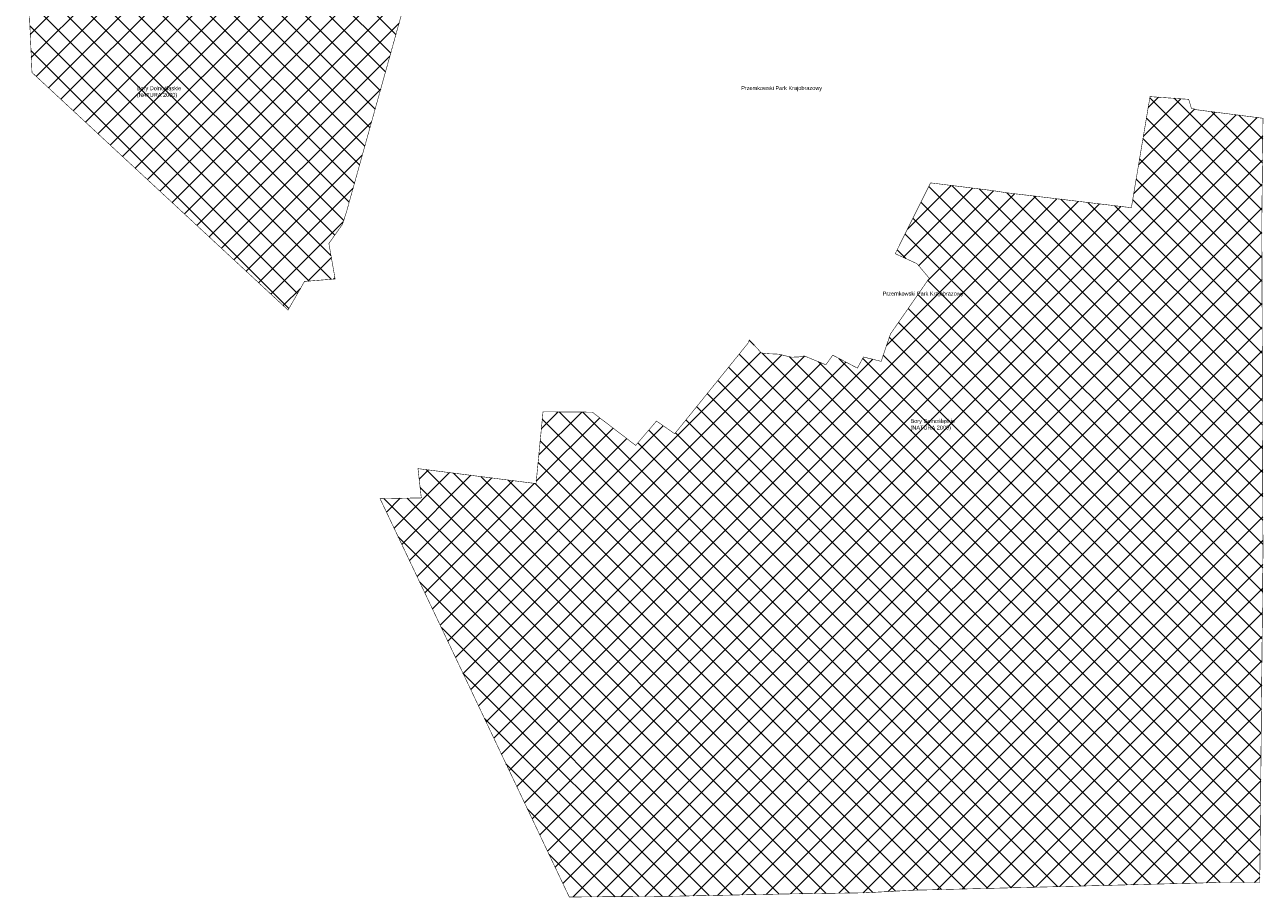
# Model space of a CAD drawing. Header units: metres. Extents: x 5549668 to 5555707, y 5707833 to 5713860.
# Tile 2 of 3: x 5553372 to 5555707, y 5707833 to 5709478. Entities that reach past the tile are written whole.
import ezdxf

# ---------------------------------------------------------------- set-up
doc = ezdxf.new("R2010")
doc.units = ezdxf.units.M
doc.header["$MEASUREMENT"] = 0
doc.styles.get("Standard").update_dxf_attribs({"font": 'arial.ttf'})
pattern_1 = [(45, (0, 0), (-22.4506403, 22.4506403), []), (135, (0, 0), (-22.4506403, -22.4506403), [])]

msp = doc.modelspace()

# ---------------------------------------------------------------- hatches: boundary and pattern name
h = msp.add_hatch()
h.set_pattern_fill('ANSI37', color=84, scale=10)
h.set_pattern_definition(pattern_1)
h.paths.add_polyline_path([(5553372.5, 5709682.4), (5553455, 5709719.3), (5553555.6, 5709749.1), (5553776.7, 5709818.1), (5553756.2, 5709714.6), (5553972.6, 5709536.8), (5554005.4, 5709579.5), (5554086.3, 5709512.1), (5553978.8, 5709126.1), (5553970.9, 5709101.6), (5553945.3, 5709065.5), (5553957.1, 5708998.6), (5553899.4, 5708994), (5553868.3, 5708940), (5553385.6, 5709387.9)])
h = msp.add_hatch()
h.set_pattern_fill('ANSI37', color=84, scale=10)
h.set_pattern_definition(pattern_1)
h.paths.add_polyline_path([(5555706.3, 5709301.6), (5555704.1, 5709105.9), (5555706.3, 5708483.2), (5555700.3, 5707860.5), (5555619.4, 5707860.5), (5555272.6, 5707851.6), (5555042.5, 5707845.9), (5554956.9, 5707841.2), (5554813.8, 5707839.1), (5554583.3, 5707834.5), (5554398.5, 5707833.3), (5554041.8, 5708584.4), (5554119.6, 5708585.8), (5554113.3, 5708641), (5554335.9, 5708612.8), (5554349, 5708748.1), (5554441.9, 5708747.5), (5554523.7, 5708684.8), (5554563, 5708730.7), (5554597.3, 5708706.7), (5554630.8, 5708748.1), (5554735.7, 5708877.8), (5554738.1, 5708883.7), (5554760.8, 5708859), (5554774.8, 5708857.6), (5554793.7, 5708856.8), (5554805.5, 5708853.8), (5554817.3, 5708851.2), (5554830.3, 5708851.4), (5554841.5, 5708853.5), (5554882.2, 5708836.8), (5554895.3, 5708854.9), (5554941.7, 5708830.5), (5554953.1, 5708851.5), (5554986.6, 5708843.2), (5555003.9, 5708894.7), (5555077.2, 5709000), (5555054, 5709027.4), (5555013, 5709046.3), (5555079.7, 5709179.8), (5555197.5, 5709165.1), (5555220.9, 5709161.4), (5555458.2, 5709133), (5555493.4, 5709342.4), (5555566.3, 5709337.3), (5555571.3, 5709320.5), (5555583, 5709317.4)])

# ---------------------------------------------------------------- linework, layer by layer
at = {"color": 84, "const_width": 1}
for points in [[(5553372.5, 5709682.4), (5553455, 5709719.3), (5553555.6, 5709749.1), (5553776.7, 5709818.1), (5553756.2, 5709714.6), (5553972.6, 5709536.8), (5554005.4, 5709579.5), (5554086.3, 5709512.1), (5553978.8, 5709126.1), (5553970.9, 5709101.6), (5553945.3, 5709065.5), (5553957.1, 5708998.6), (5553899.4, 5708994), (5553868.3, 5708940), (5553385.6, 5709387.9)], [(5555706.3, 5709301.6), (5555704.1, 5709105.9), (5555706.3, 5708483.2), (5555700.3, 5707860.5), (5555619.4, 5707860.5), (5555272.6, 5707851.6), (5555042.5, 5707845.9), (5554956.9, 5707841.2), (5554813.8, 5707839.1), (5554583.3, 5707834.5), (5554398.5, 5707833.3), (5554041.8, 5708584.4), (5554119.6, 5708585.8), (5554113.3, 5708641), (5554335.9, 5708612.8), (5554349, 5708748.1), (5554441.9, 5708747.5), (5554523.7, 5708684.8), (5554563, 5708730.7), (5554597.3, 5708706.7), (5554630.8, 5708748.1), (5554735.7, 5708877.8), (5554738.1, 5708883.7), (5554760.8, 5708859), (5554774.8, 5708857.6), (5554793.7, 5708856.8), (5554805.5, 5708853.8), (5554817.3, 5708851.2), (5554830.3, 5708851.4), (5554841.5, 5708853.5), (5554882.2, 5708836.8), (5554895.3, 5708854.9), (5554941.7, 5708830.5), (5554953.1, 5708851.5), (5554986.6, 5708843.2), (5555003.9, 5708894.7), (5555077.2, 5709000), (5555054, 5709027.4), (5555013, 5709046.3), (5555079.7, 5709179.8), (5555197.5, 5709165.1), (5555220.9, 5709161.4), (5555458.2, 5709133), (5555493.4, 5709342.4), (5555566.3, 5709337.3), (5555571.3, 5709320.5), (5555583, 5709317.4)]]:
    msp.add_lwpolyline(points, close=True, dxfattribs=at)

# ---------------------------------------------------------------- texts
at = {"color": 154, "insert": (5553583.2, 5709362), "char_height": 7.5, "attachment_point": 1}
msp.add_mtext_dynamic_manual_height_columns('Bory Dolnośląskie\\P(NATURA 2000)', width=415.253, gutter_width=1, heights=[0], dxfattribs=at)
at = {"color": 7, "char_height": 7.5, "attachment_point": 1}
for insert in [(5554722.6, 5709362.3), (5554989.3, 5708974.8)]:
    msp.add_mtext_dynamic_manual_height_columns('Przemkowski Park Krajobrazowy', width=415.253, gutter_width=1, heights=[0], dxfattribs=dict(at, insert=insert))
at = {"color": 1, "insert": (5555041.8, 5708734.6), "char_height": 7.5, "attachment_point": 1}
msp.add_mtext_dynamic_manual_height_columns('Bory Dolnośląskie\\P(NATURA 2000)', width=415.253, gutter_width=1, heights=[0], dxfattribs=at)

doc.saveas('drawing.dxf')
